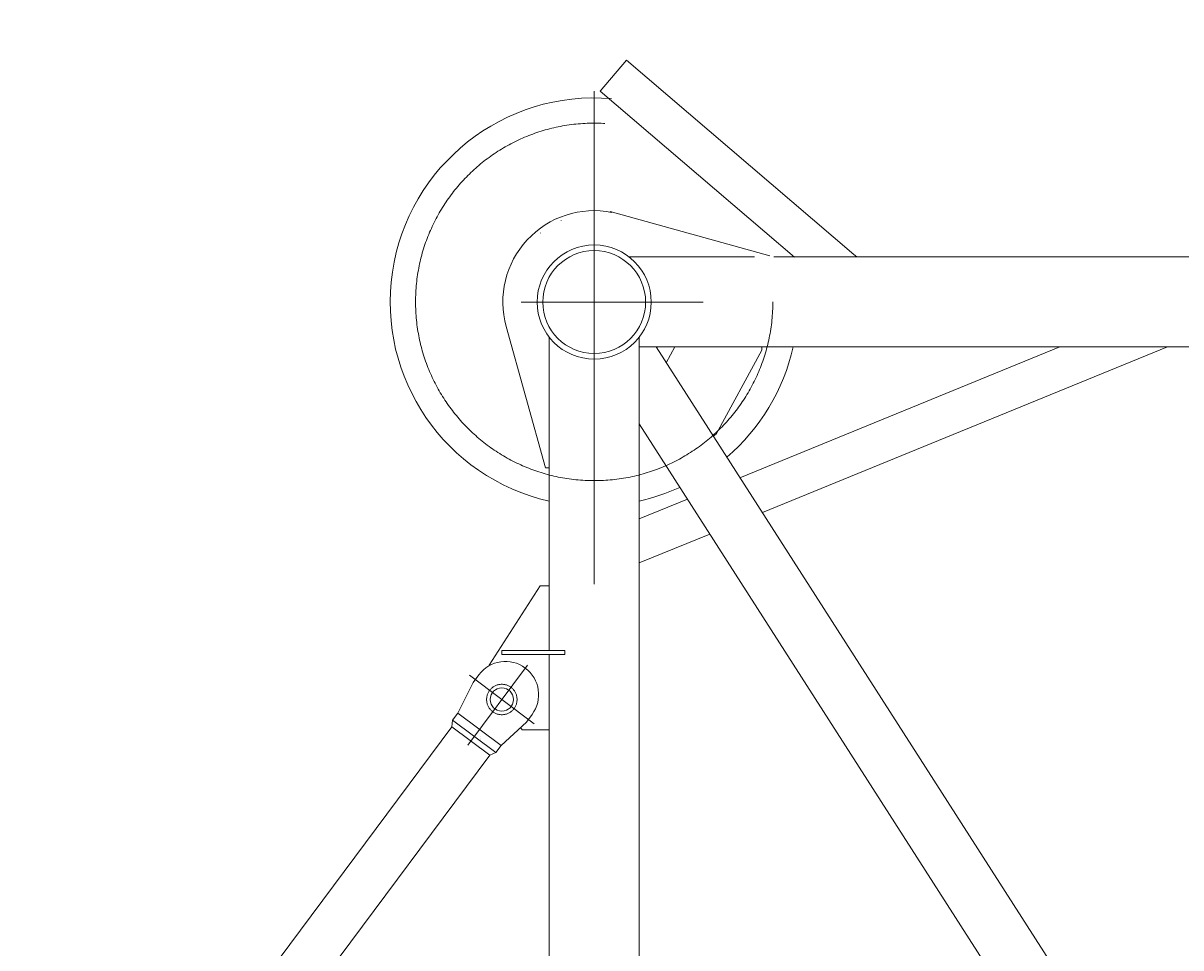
# Model space of a CAD drawing. Extents: x 22073 to 142282, y 6659 to 108851.
# Tile 40 of 68: x 61441 to 63152, y 68789 to 70155. Entities that reach past the tile are written whole.
import ezdxf
from ezdxf.enums import TextEntityAlignment as Align

# ---------------------------------------------------------------- set-up
doc = ezdxf.new("R2010")
doc.units = 0
doc.header["$LTSCALE"] = 150
doc.header["$MEASUREMENT"] = 0
doc.linetypes.add('CENTER', pattern=[50.5, 30, -9, 2.5, -9])
doc.linetypes.add('HIDDEN', pattern=[12.6, 8.4, -4.2])
doc.layers.add('11', color=7, linetype='Continuous')
doc.styles.get("Standard").update_dxf_attribs({"font": 'txt', "bigfont": 'bigfont'})
doc.dimstyles.get("Standard").update_dxf_attribs({"dimtxt": 0.18, "dimasz": 0.18, "dimexe": 0.18, "dimexo": 0.0625, "dimgap": 0.09, "dimtad": 0, "dimtih": 1, "dimtoh": 1, "dimdec": 4, "dimzin": 0, "dimdsep": 46, "dimtxsty": 'Standard', "dimcen": 0.09, "dimadec": 0, "dimazin": 0, "dimtfac": 1, "dimtdec": 4, "dimtofl": 0, "dimtmove": 0, "dimatfit": 0, "dimfxl": 1, "dimtolj": 1, "dimtzin": 0, "dimarcsym": 0})

# ---------------------------------------------------------------- blocks, each defined once
blk = doc.blocks.new('*D12')
at = {"layer": '11', "color": 7, "linetype": 'Continuous', "lineweight": 9}
for p, q in [((63750.5, 68292.9), (63129.3, 70611.1)), ((63750.5, 68292.9), (64371.6, 70611.1)), ((62550.5, 68292.9), (66555.1, 68292.9)), ((64907.9, 61815.8), (67773.5, 64220.3)), ((65827.2, 62587.1), (67793.2, 61210.5)), ((65827.2, 62587.1), (66841.5, 60412))]:
    blk.add_line(p, q, dxfattribs=at)
blk.add_arc((72627.1, 68292.9), 8876.6, 149.0176, -109.0176, dxfattribs=at)
at = {"layer": '11', "color": 7, "linetype": 'Continuous', "lineweight": 9, "oblique": 15, "width": 0.5}
blk.add_text('40%%d', height=2400, rotation=-67.1693, dxfattribs=at).set_placement((63400.8, 66160.7), align=Align.BOTTOM_LEFT)
blk = doc.blocks.new('*G100')
at = {"layer": '11', "color": 7, "linetype": 'Continuous', "lineweight": 9}
for p, q in [((62294, 70054.5), (62333, 70100.1)), ((62333, 70100.1), (62668.8, 69813.2)), ((62537.4, 69846.6), (62294, 70054.5)), ((62308.5, 69876.5), (62544.5, 69811.1)), ((62236.5, 69863.2), (62236.5, 69862.8)), ((62205.6, 69844.8), (62205.6, 69845.2)), ((62537.4, 69846.6), (62580.9, 69809.4)), ((62446.2, 69809.5), (62336.7, 69809.5)), ((62336.7, 69809.5), (62521.8, 69809.5)), ((62550.8, 69809.5), (63220.1, 69809.5)), ((62668.8, 69813.2), (62673.1, 69809.5)), ((62213.1, 69498.1), (62155, 69706.7)), ((62218.6, 69691.5), (62218.6, 69498.1)), ((62218.6, 69691.5), (62218.6, 69228.3)), ((62351.6, 68179.8), (62351.6, 69691.5)), ((62351.6, 69562.8), (62351.6, 69676.6)), ((62351.6, 69676.6), (62376.6, 69676.6)), ((63220.1, 69676.6), (62351.6, 69676.6)), ((62376.6, 69676.6), (63221.6, 68359.2)), ((62404.5, 69676.6), (62391.7, 69653.1)), ((62532.9, 69676.6), (62404.5, 69676.6)), ((62465.2, 69547.7), (62532.9, 69671.6)), ((62500.5, 69483.5), (62973, 69676.6)), ((62532.9, 69671.6), (62532.9, 69676.6)), ((62533.6, 69431.9), (63132.4, 69676.6)), ((63133.5, 68343.7), (62351.6, 69562.8)), ((62461, 69545), (62465.2, 69547.7)), ((62218.6, 69498.1), (62213.1, 69498.1)), ((62351.6, 69422.6), (62422.8, 69451.8)), ((62351.6, 69357.5), (62455.9, 69400.1)), ((62205.4, 69323.8), (62129.9, 69206.7)), ((62218.6, 69323.8), (62205.4, 69323.8)), ((62218.6, 69228.3), (62218.6, 69323.8)), ((62148.6, 69222.3), (62148.6, 69228.3)), ((62148.6, 69228.3), (62218.6, 69228.3)), ((62218.6, 69222.3), (62148.6, 69222.3)), ((62218.6, 69228.3), (62241.7, 69228.3)), ((62218.6, 69222.3), (62218.6, 68149.5)), ((62218.6, 69110.9), (62218.6, 69222.3)), ((62241.7, 69222.3), (62218.6, 69222.3)), ((62241.7, 69228.3), (62241.7, 69222.3)), ((62106.3, 69181.2), (62114.7, 69192.4)), ((62083.6, 69135.7), (62106.3, 69181.2)), ((62074.8, 69115.5), (62075.8, 69125.2)), ((62075.8, 69125.2), (62083.6, 69135.7)), ((62075.8, 69125.2), (62139.9, 69077.4)), ((62184.9, 69122.6), (62147.8, 69087.9)), ((62193.2, 69133.8), (62184.9, 69122.6)), ((62074.8, 69115.5), (61441.2, 68265.8)), ((62130.9, 69073.7), (62074.8, 69115.5)), ((62176.2, 69114.5), (62178.6, 69110.9)), ((62178.6, 69110.9), (62218.6, 69110.9)), ((62116.7, 69101.4), (62116.7, 69101.4)), ((62116.7, 69098.9), (62116.7, 69098.9)), ((62116.7, 69096.4), (62116.7, 69096.4)), ((62147.8, 69087.9), (62139.9, 69077.4)), ((61468.9, 68185.8), (62130.9, 69073.7)), ((62139.9, 69077.4), (62130.9, 69073.7))]:
    blk.add_line(p, q, dxfattribs=at)
at = {"layer": '11', "color": 7, "linetype": 'CENTER', "lineweight": 9}
for p, q in [((62285.1, 69326.1), (62285.1, 70054.5)), ((62098.4, 69088.6), (62186.3, 69206.5)), ((62100.6, 69191.7), (62196.6, 69120.1)), ((67755.1, 69017.9), (62285.1, 69017.9))]:
    blk.add_line(p, q, dxfattribs=at)
at = {"layer": '11', "color": 7, "linetype": 'HIDDEN', "lineweight": 9}
for p, q in [((62177.3, 69742.9), (62446.3, 69742.9)), ((62083.6, 69135.7), (62147.8, 69087.9))]:
    blk.add_line(p, q, dxfattribs=at)
for centre, radius in [((62285.1, 69743.1), 264), ((62148.6, 69155.9), 22.5)]:
    blk.add_circle(centre, radius, dxfattribs=at)
at = {"layer": '11', "color": 7, "linetype": 'Continuous', "lineweight": 9}
for centre, radius in [((62285.1, 69742.9), 84.3), ((62285.1, 69742.9), 76), ((62148.6, 69155.9), 17.1)]:
    blk.add_circle(centre, radius, dxfattribs=at)
for centre, radius, start, end in [((62285.1, 69742.9), 301.5, 85.1691, 171.5717), ((62285.1, 69742.9), 135, 78.7705, -164.4553), ((62285.1, 69742.9), 301.5, 171.5731, -102.7424), ((62285.1, 69742.9), 301.5, -49.4625, -12.7161), ((62285.1, 69742.9), 301.5, -77.2596, -65.1908), ((62154, 69163.1), 49, -36.711, 143.288)]:
    blk.add_arc(centre, radius, start, end, dxfattribs=at)

msp = doc.modelspace()

# ---------------------------------------------------------------- block references
at = {"color": 7, "linetype": 'Continuous', "lineweight": 9}
msp.add_blockref('*G100', (0, 0), dxfattribs=at)

# ---------------------------------------------------------------- dimensions: what is measured, and where the dimension line sits
at = {"layer": '11', "color": 7, "linetype": 'Continuous', "lineweight": 9}
dim = msp.add_angular_dim_2l(base=(64285.78657, 65256.91721), line1=((72627.10473, 68292.90873), (68692.7936, 64991.62972)), line2=((72627.10473, 68292.90873), (67755.08199, 68292.90873)), text='40ﾟ', dimstyle='Standard', dxfattribs=at)
dim.commit()
dim.dimension.update_dxf_attribs({"geometry": '*D12', "text_midpoint": (64099.21111, 64501.68176)})

doc.saveas('drawing.dxf')
